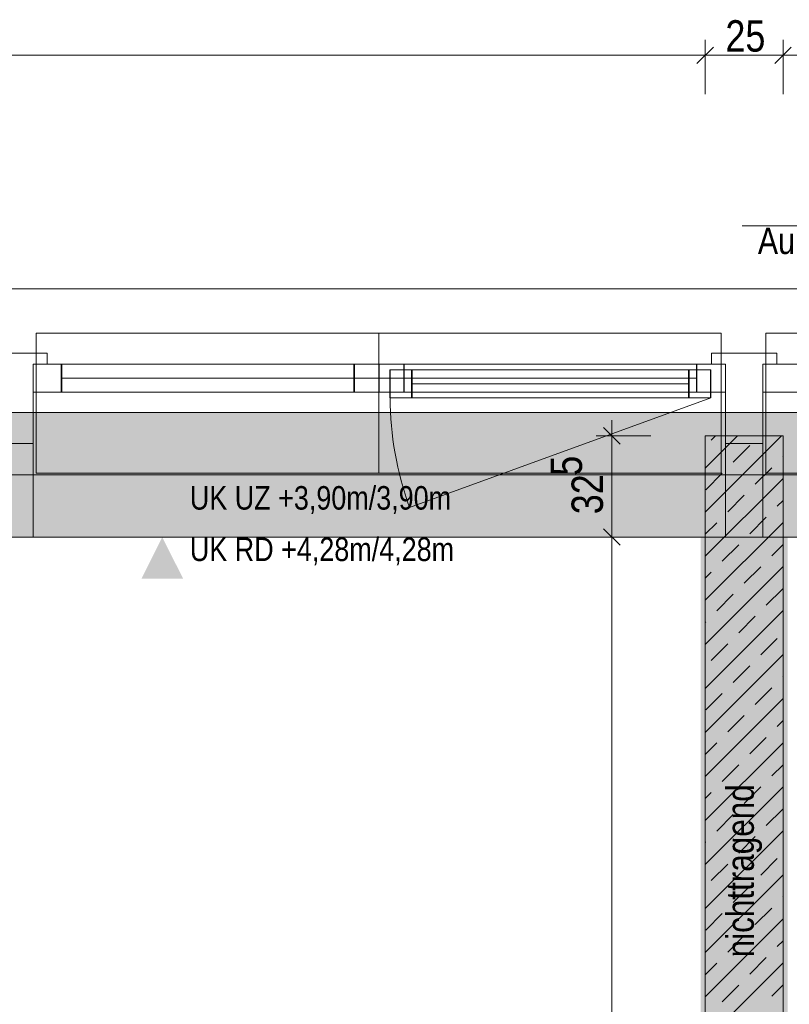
# Model space of a CAD drawing. Extents: x -720 to 300, y 62 to 1162.
# Tile 124 of 256: x -147 to -97, y 966 to 1029. Entities that reach past the tile are written whole.
import ezdxf
from ezdxf.lldxf.tags import DXFTag

# ---------------------------------------------------------------- set-up
doc = ezdxf.new("R2010")
doc.units = 0
doc.layers.get('0').update_dxf_attribs({"lineweight": 13})
for name, color, linetype, lineweight, true_color in [('00_Beschriftung UZ', 3, 'Continuous', 35, 0x00ff00), ('30 -33 Aussenwände- 7 Fassade_ Elemente', 7, 'Continuous', 9, 0x00aacc), ('30 -34 Innenwände- 1 tragend', 7, 'Continuous', 13, 0xdd0806), ('30 -35 Decken- 1 Konstruktion-Träger- Stahlbeton', 7, 'Continuous', 13, 0x33aa00), ('70 -72 Beschriftung- 2 Beschriftung Bauteile', 7, 'Continuous', 9, 0x9999ff), ('70 -76 Bemaßung- 2 Allgemein', 9, 'Continuous', 5, 0x808080), ('iwb_Schraffur_F90_feuerbestaendig', 1, 'Continuous', 13, 0xff0000), ('iwb_Schraffur_Unterzug', 7, 'Continuous', 5, 0xffffcc), ('iwb_Sichtbeton', 2, 'Continuous', 50, 0xffff00), ('iwb_Sichtbeton-Shading', 2, 'Continuous', 50, 0xffff00)]:
    doc.layers.add(name, color=color, linetype=linetype, lineweight=lineweight, true_color=true_color)
for name, color, linetype, lineweight in [('30 -33 Aussenwände- 8 Sonnenschutz', 7, 'Continuous', 9), ('70 -71 Achsen- 1 Gebäudeachsen', 7, 'STRICHPUNKT2-A06G93UB8I', 18), ('Keine', 7, 'Continuous', 9), ('Keine-1', 7, 'Continuous', 15)]:
    doc.layers.add(name, color=color, linetype=linetype, lineweight=lineweight)
doc.styles.get("Standard").update_dxf_attribs({"font": 'ARIALN.TTF'})
tags = doc.linetypes.add('fein_strichliert-A06G93UC8I', pattern=[4, 1, -2, 1]).pattern_tags.tags
tags[8:9] = [DXFTag(74, 4), DXFTag(75, 0), DXFTag(340, '0'), DXFTag(46, 0.0), DXFTag(50, 0.0), DXFTag(44, 0.0), DXFTag(45, 0.0)]
tags[6:7] = [DXFTag(74, 4), DXFTag(75, 0), DXFTag(340, '0'), DXFTag(46, 0.0), DXFTag(50, 0.0), DXFTag(44, 0.0), DXFTag(45, 0.0)]
tags[4:5] = [DXFTag(74, 4), DXFTag(75, 0), DXFTag(340, '0'), DXFTag(46, 0.0), DXFTag(50, 0.0), DXFTag(44, 0.0), DXFTag(45, 0.0)]
tags = doc.linetypes.add('STRICHPUNKT2-A06G93UB8I', pattern=[12.7, 6.35, -3.175, 0, -3.175]).pattern_tags.tags
tags[10:11] = [DXFTag(74, 4), DXFTag(75, 0), DXFTag(340, '0'), DXFTag(46, 0.0), DXFTag(50, 0.0), DXFTag(44, 0.0), DXFTag(45, 0.0)]
tags[8:9] = [DXFTag(74, 4), DXFTag(75, 0), DXFTag(340, '0'), DXFTag(46, 0.0), DXFTag(50, 0.0), DXFTag(44, 0.0), DXFTag(45, 0.0)]
tags[6:7] = [DXFTag(74, 4), DXFTag(75, 0), DXFTag(340, '0'), DXFTag(46, 0.0), DXFTag(50, 0.0), DXFTag(44, 0.0), DXFTag(45, 0.0)]
tags[4:5] = [DXFTag(74, 4), DXFTag(75, 0), DXFTag(340, '0'), DXFTag(46, 0.0), DXFTag(50, 0.0), DXFTag(44, 0.0), DXFTag(45, 0.0)]

# ---------------------------------------------------------------- blocks, each defined once
blk = doc.blocks.new('Shading-A06G93SP8I', base_point=(-566.802, 777.112))
at = {"layer": 'iwb_Sichtbeton-Shading', "color": 51, "true_color": 0xffff7f}
for points in [[(-103.085, 995.912), (-102.485, 995.912), (-103.085, 907.612), (-102.485, 907.612)], [(-97.485, 902.312), (-98.085, 902.912), (-97.485, 995.912), (-98.085, 995.912)]]:
    blk.add_solid(points, dxfattribs=at)
blk = doc.blocks.new('Referenz-A06G93UD8I')
at = {"layer": '00_Beschriftung UZ', "color": 0, "linetype": 'Continuous', "lineweight": -2, "ltscale": 0.13}
for points in [[(-138.996, 998.583), (-137.664, 995.912), (-136.325, 998.581)], [(-138.996, 993.242), (-137.664, 995.912), (-136.325, 993.243)]]:
    blk.add_solid(points, dxfattribs=at)
at = {"layer": '30 -33 Aussenwände- 7 Fassade_ Elemente', "color": 0, "linetype": 'Continuous', "lineweight": -2, "ltscale": 0.13}
for p, q in [((-151.453, 1011.852), (-2.253, 1011.852)), ((-148.353, 1007.712), (-145.053, 1007.712)), ((-145.053, 1007.712), (-145.053, 1007.012)), ((-102.386, 1007.712), (-98.186, 1007.712)), ((-102.386, 1007.012), (-102.386, 1007.712)), ((-98.186, 1007.712), (-98.186, 1007.012)), ((-145.053, 1007.012), (-145.953, 1007.012)), ((-123.72, 1007.012), (-145.953, 1007.012)), ((-144.12, 1007.012), (-145.953, 1007.012)), ((-145.953, 1007.012), (-145.953, 1001.912)), ((-145.953, 1007.012), (-145.953, 1005.212)), ((-145.953, 1007.012), (-145.953, 1005.212)), ((-144.12, 1005.212), (-144.12, 1007.012)), ((-125.32, 1007.012), (-123.72, 1007.012)), ((-125.32, 1005.212), (-125.32, 1007.012)), ((-123.72, 1007.012), (-122.12, 1007.012)), ((-123.72, 1007.012), (-123.72, 1005.212)), ((-101.486, 1007.012), (-123.72, 1007.012)), ((-123.72, 1005.212), (-123.72, 1007.012)), ((-122.12, 1007.012), (-122.12, 1005.212)), ((-101.486, 1007.012), (-103.32, 1007.012)), ((-103.32, 1007.012), (-103.32, 1005.212)), ((-101.486, 1007.012), (-102.386, 1007.012)), ((-101.486, 1005.212), (-101.486, 1007.012)), ((-101.486, 1001.912), (-101.486, 1007.012)), ((-101.486, 1005.212), (-101.486, 1007.012)), ((-99.086, 1007.012), (-99.086, 1001.912)), ((-99.086, 1007.012), (-99.086, 1005.212)), ((-98.186, 1007.012), (-99.086, 1007.012)), ((-76.853, 1007.012), (-99.086, 1007.012)), ((-99.086, 1007.012), (-99.086, 1005.212)), ((-97.253, 1007.012), (-99.086, 1007.012)), ((-125.32, 1006.112), (-144.12, 1006.112)), ((-123.02, 1006.662), (-121.62, 1006.662)), ((-123.02, 1006.662), (-123.02, 1004.862)), ((-102.42, 1006.662), (-123.02, 1006.662)), ((-123.02, 1004.862), (-123.02, 1006.662)), ((-121.62, 1006.662), (-121.62, 1004.862)), ((-103.82, 1004.862), (-103.82, 1006.662)), ((-103.82, 1006.662), (-102.42, 1006.662)), ((-102.42, 1006.662), (-102.42, 1004.862)), ((-102.42, 1004.862), (-102.42, 1006.662)), ((-121.62, 1005.762), (-103.82, 1005.762)), ((-145.953, 1005.212), (-144.12, 1005.212)), ((-145.953, 1005.212), (-123.72, 1005.212)), ((-123.72, 1005.212), (-125.32, 1005.212)), ((-122.12, 1005.212), (-123.72, 1005.212)), ((-123.72, 1005.212), (-101.486, 1005.212)), ((-121.62, 1004.862), (-123.02, 1004.862)), ((-123.02, 1004.862), (-102.42, 1004.862)), ((-102.42, 1004.862), (-103.82, 1004.862)), ((-103.32, 1005.212), (-101.486, 1005.212)), ((-99.086, 1005.212), (-97.253, 1005.212)), ((-99.086, 1005.212), (-76.853, 1005.212)), ((-145.953, 1001.912), (-148.353, 1001.912)), ((-145.953, 1001.912), (-145.953, 995.912)), ((-99.086, 1001.912), (-101.486, 1001.912)), ((-101.486, 1001.912), (-99.086, 1001.912)), ((-101.486, 995.912), (-101.486, 1001.912)), ((-99.086, 1001.912), (-99.086, 995.912)), ((-145.953, 995.912), (-148.353, 995.912)), ((-5.353, 995.912), (-148.353, 995.912)), ((-99.086, 995.912), (-101.486, 995.912))]:
    blk.add_line(p, q, dxfattribs=at)
at = {"layer": '30 -33 Aussenwände- 7 Fassade_ Elemente', "color": 0, "lineweight": -2}
for p, q in [((-145.753, 1009.012), (-123.753, 1009.012)), ((-145.753, 1009.012), (-101.753, 1009.012)), ((-145.753, 1007.012), (-145.753, 1009.012)), ((-123.753, 1009.012), (-123.753, 1007.012)), ((-123.753, 1009.012), (-101.753, 1009.012)), ((-101.753, 1009.012), (-101.753, 1007.012)), ((-98.886, 1009.012), (-54.886, 1009.012)), ((-98.886, 1007.012), (-98.886, 1009.012)), ((-98.886, 1009.012), (-76.886, 1009.012)), ((-145.753, 1005.212), (-145.753, 1007.012)), ((-145.753, 1007.012), (-144.153, 1007.012)), ((-144.153, 1007.012), (-103.353, 1007.012)), ((-144.153, 1007.012), (-125.353, 1007.012)), ((-144.153, 1005.212), (-144.153, 1007.012)), ((-123.753, 1007.012), (-125.353, 1007.012)), ((-125.353, 1007.012), (-125.353, 1005.212)), ((-123.753, 1005.212), (-123.753, 1007.012)), ((-123.753, 1007.012), (-122.153, 1007.012)), ((-122.153, 1007.012), (-103.353, 1007.012)), ((-122.153, 1007.012), (-122.153, 1005.212)), ((-101.753, 1007.012), (-103.353, 1007.012)), ((-103.353, 1007.012), (-103.353, 1005.212)), ((-101.753, 1005.212), (-101.753, 1007.012)), ((-98.886, 1005.212), (-98.886, 1007.012)), ((-98.886, 1007.012), (-97.286, 1007.012)), ((-103.353, 1006.112), (-144.153, 1006.112)), ((-125.353, 1006.112), (-144.153, 1006.112)), ((-123.053, 1004.862), (-123.053, 1006.662)), ((-123.053, 1006.662), (-121.653, 1006.662)), ((-121.653, 1006.662), (-103.853, 1006.662)), ((-121.653, 1004.862), (-121.653, 1006.662)), ((-103.853, 1006.662), (-103.853, 1004.862)), ((-103.853, 1006.662), (-102.453, 1006.662)), ((-102.453, 1004.862), (-102.453, 1006.662)), ((-121.653, 1005.762), (-103.853, 1005.762)), ((-144.153, 1005.212), (-145.753, 1005.212)), ((-145.753, 1005.212), (-145.753, 1000.012)), ((-125.353, 1005.212), (-144.153, 1005.212)), ((-103.353, 1005.212), (-144.153, 1005.212)), ((-125.353, 1005.212), (-123.753, 1005.212)), ((-123.753, 1000.012), (-123.753, 1005.212)), ((-122.153, 1005.212), (-123.753, 1005.212)), ((-121.653, 1004.862), (-123.053, 1004.862)), ((-103.853, 1004.862), (-121.653, 1004.862)), ((-102.453, 1004.862), (-103.853, 1004.862)), ((-103.353, 1005.212), (-101.753, 1005.212)), ((-101.753, 1000.012), (-101.753, 1005.212)), ((-98.886, 1005.212), (-98.886, 1000.012)), ((-97.286, 1005.212), (-98.886, 1005.212)), ((-145.753, 1000.012), (-123.753, 1000.012)), ((-145.753, 1000.012), (-101.753, 1000.012)), ((-123.753, 1000.012), (-101.753, 1000.012)), ((-98.886, 1000.012), (-76.886, 1000.012)), ((-98.886, 1000.012), (-54.886, 1000.012))]:
    blk.add_line(p, q, dxfattribs=at)
at = {"layer": '30 -33 Aussenwände- 7 Fassade_ Elemente', "color": 0, "linetype": 'fein_strichliert-A06G93UC8I', "lineweight": -2, "ltscale": 0.13}
blk.add_line((-102.42, 1004.862), (-121.777, 997.817), dxfattribs=at)
blk.add_ellipse((-102.42, 1004.862), major_axis=(-20.6, 0), ratio=1, start_param=0, end_param=0.349066, dxfattribs=at)
at = {"layer": '30 -33 Aussenwände- 8 Sonnenschutz', "color": 0, "linetype": 'Continuous', "lineweight": -2, "ltscale": 0.13}
blk.add_line((-53.42, 1015.892), (-100.42, 1015.892), dxfattribs=at)
at = {"layer": '30 -34 Innenwände- 1 tragend', "color": 0, "lineweight": -2}
for p, q in [((-102.786, 1002.412), (-102.786, 907.612)), ((-102.786, 1000.334), (-100.708, 1002.412)), ((-102.786, 997.505), (-97.88, 1002.412)), ((-102.786, 1000.334), (-100.708, 1002.412)), ((-102.786, 997.505), (-97.88, 1002.412)), ((-102.399, 1002.135), (-102.122, 1002.412)), ((-102.399, 1002.135), (-102.122, 1002.412)), ((-97.786, 1002.412), (-97.786, 902.612)), ((-100.985, 1000.721), (-99.924, 1001.782)), ((-100.985, 1000.721), (-99.924, 1001.782)), ((-97.803, 1001.075), (-97.786, 1001.091)), ((-97.803, 1001.075), (-97.786, 1001.091)), ((-102.752, 998.953), (-101.692, 1000.014)), ((-102.752, 998.953), (-101.692, 1000.014)), ((-99.57, 999.307), (-98.51, 1000.368)), ((-99.57, 999.307), (-98.51, 1000.368)), ((-102.786, 994.677), (-97.786, 999.677)), ((-102.786, 994.677), (-97.786, 999.677)), ((-101.338, 997.539), (-100.278, 998.6)), ((-101.338, 997.539), (-100.278, 998.6)), ((-98.156, 997.893), (-97.786, 998.263)), ((-98.156, 997.893), (-97.786, 998.263)), ((-102.786, 991.849), (-97.786, 996.849)), ((-102.786, 991.849), (-97.786, 996.849)), ((-102.786, 996.091), (-102.045, 996.832)), ((-102.786, 996.091), (-102.045, 996.832)), ((-99.924, 996.125), (-98.863, 997.186)), ((-99.924, 996.125), (-98.863, 997.186)), ((-101.692, 994.357), (-100.631, 995.418)), ((-101.692, 994.357), (-100.631, 995.418)), ((-98.51, 994.711), (-97.786, 995.434)), ((-98.51, 994.711), (-97.786, 995.434)), ((-102.786, 989.02), (-97.786, 994.02)), ((-102.786, 989.02), (-97.786, 994.02)), ((-102.786, 993.263), (-102.399, 993.65)), ((-102.786, 993.263), (-102.399, 993.65)), ((-100.278, 992.943), (-99.217, 994.004)), ((-100.278, 992.943), (-99.217, 994.004)), ((-102.045, 991.175), (-100.985, 992.236)), ((-102.045, 991.175), (-100.985, 992.236)), ((-98.863, 991.529), (-97.803, 992.589)), ((-98.863, 991.529), (-97.803, 992.589)), ((-102.786, 986.192), (-97.786, 991.192)), ((-102.786, 986.192), (-97.786, 991.192)), ((-102.786, 990.434), (-102.752, 990.468)), ((-102.786, 990.434), (-102.752, 990.468)), ((-100.631, 989.761), (-99.57, 990.822)), ((-100.631, 989.761), (-99.57, 990.822)), ((-102.399, 987.993), (-101.338, 989.054)), ((-102.399, 987.993), (-101.338, 989.054)), ((-99.217, 988.347), (-98.156, 989.407)), ((-99.217, 988.347), (-98.156, 989.407)), ((-102.786, 983.363), (-97.786, 988.363)), ((-102.786, 983.363), (-97.786, 988.363)), ((-100.985, 986.579), (-99.924, 987.64)), ((-100.985, 986.579), (-99.924, 987.64)), ((-97.803, 986.933), (-97.786, 986.949)), ((-97.803, 986.933), (-97.786, 986.949)), ((-102.752, 984.811), (-101.692, 985.872)), ((-102.752, 984.811), (-101.692, 985.872)), ((-99.57, 985.165), (-98.51, 986.225)), ((-99.57, 985.165), (-98.51, 986.225)), ((-102.786, 980.535), (-97.786, 985.535)), ((-102.786, 980.535), (-97.786, 985.535)), ((-101.338, 983.397), (-100.278, 984.458)), ((-101.338, 983.397), (-100.278, 984.458)), ((-98.156, 983.751), (-97.786, 984.121)), ((-98.156, 983.751), (-97.786, 984.121)), ((-102.786, 977.706), (-97.786, 982.706)), ((-102.786, 977.706), (-97.786, 982.706)), ((-102.786, 981.949), (-102.045, 982.69)), ((-102.786, 981.949), (-102.045, 982.69)), ((-99.924, 981.983), (-98.863, 983.044)), ((-99.924, 981.983), (-98.863, 983.044)), ((-101.692, 980.215), (-100.631, 981.276)), ((-101.692, 980.215), (-100.631, 981.276)), ((-98.51, 980.569), (-97.786, 981.292)), ((-98.51, 980.569), (-97.786, 981.292)), ((-102.786, 974.878), (-97.786, 979.878)), ((-102.786, 974.878), (-97.786, 979.878)), ((-102.786, 979.121), (-102.399, 979.508)), ((-102.786, 979.121), (-102.399, 979.508)), ((-100.278, 978.801), (-99.217, 979.862)), ((-100.278, 978.801), (-99.217, 979.862)), ((-98.863, 977.387), (-97.803, 978.447)), ((-98.863, 977.387), (-97.803, 978.447)), ((-102.045, 977.033), (-100.985, 978.094)), ((-102.045, 977.033), (-100.985, 978.094)), ((-102.786, 972.05), (-97.786, 977.05)), ((-102.786, 972.05), (-97.786, 977.05)), ((-100.631, 975.619), (-99.57, 976.68)), ((-100.631, 975.619), (-99.57, 976.68)), ((-102.786, 976.292), (-102.752, 976.326)), ((-102.786, 976.292), (-102.752, 976.326)), ((-99.217, 974.205), (-98.156, 975.265)), ((-99.217, 974.205), (-98.156, 975.265)), ((-102.399, 973.851), (-101.338, 974.912)), ((-102.399, 973.851), (-101.338, 974.912)), ((-102.786, 969.221), (-97.786, 974.221)), ((-102.786, 969.221), (-97.786, 974.221)), ((-100.985, 972.437), (-99.924, 973.498)), ((-100.985, 972.437), (-99.924, 973.498)), ((-97.803, 972.79), (-97.786, 972.807)), ((-97.803, 972.79), (-97.786, 972.807)), ((-99.57, 971.023), (-98.51, 972.083)), ((-99.57, 971.023), (-98.51, 972.083)), ((-102.786, 966.393), (-97.786, 971.393)), ((-102.786, 966.393), (-97.786, 971.393)), ((-102.752, 970.669), (-101.692, 971.73)), ((-102.752, 970.669), (-101.692, 971.73)), ((-101.338, 969.255), (-100.278, 970.316)), ((-101.338, 969.255), (-100.278, 970.316)), ((-98.156, 969.608), (-97.786, 969.978)), ((-98.156, 969.608), (-97.786, 969.978)), ((-99.924, 967.841), (-98.863, 968.901)), ((-99.924, 967.841), (-98.863, 968.901)), ((-102.786, 963.564), (-97.786, 968.564)), ((-102.786, 963.564), (-97.786, 968.564)), ((-102.786, 967.807), (-102.045, 968.548)), ((-102.786, 967.807), (-102.045, 968.548)), ((-101.692, 966.073), (-100.631, 967.134)), ((-101.692, 966.073), (-100.631, 967.134)), ((-98.51, 966.426), (-97.786, 967.15)), ((-98.51, 966.426), (-97.786, 967.15))]:
    blk.add_line(p, q, dxfattribs=at)
at = {"layer": '30 -34 Innenwände- 1 tragend', "color": 0, "linetype": 'Continuous', "lineweight": -2, "ltscale": 0.13}
for p, q in [((-102.786, 1002.412), (-97.786, 1002.412)), ((-102.786, 1002.412), (-102.786, 907.612)), ((-97.786, 1002.412), (-97.786, 902.612))]:
    blk.add_line(p, q, dxfattribs=at)
at = {"layer": '30 -35 Decken- 1 Konstruktion-Träger- Stahlbeton', "color": 0, "linetype": 'fein_strichliert-A06G93UC8I', "lineweight": -2, "ltscale": 0.13}
for p, q in [((76.456, 1003.912), (-682.362, 1003.912)), ((76.456, 995.912), (-682.362, 995.912))]:
    blk.add_line(p, q, dxfattribs=at)
at = {"layer": '70 -71 Achsen- 1 Gebäudeachsen', "color": 0, "linetype": 'STRICHPUNKT2-A06G93UB8I', "lineweight": -2, "ltscale": 0.13}
blk.add_line((-682.362, 999.912), (76.456, 999.912), dxfattribs=at)
at = {"layer": '70 -76 Bemaßung- 2 Allgemein', "color": 0, "linetype": 'Continuous', "lineweight": -2, "ltscale": 0.13}
for p, q in [((-102.786, 1024.352), (-102.786, 1027.852)), ((-102.786, 1024.352), (-102.786, 1027.852)), ((-97.786, 1024.352), (-97.786, 1027.852)), ((-97.786, 1024.352), (-97.786, 1027.852)), ((-102.256, 1027.383), (-103.317, 1026.322)), ((-103.317, 1026.322), (-102.256, 1027.383)), ((-98.317, 1026.322), (-97.256, 1027.383)), ((-97.256, 1027.383), (-98.317, 1026.322)), ((-103.847, 1026.852), (-301.293, 1026.852)), ((-101.786, 1026.852), (-103.847, 1026.852)), ((-103.786, 1026.852), (-101.726, 1026.852)), ((-98.847, 1026.852), (-101.726, 1026.852)), ((-96.786, 1026.852), (-98.847, 1026.852)), ((-98.786, 1026.852), (-96.726, 1026.852)), ((-109.317, 1002.943), (-108.256, 1001.882)), ((-108.786, 1003.412), (-108.786, 1001.352)), ((-106.286, 1002.412), (-109.786, 1002.412)), ((-108.786, 996.973), (-108.786, 1001.352)), ((-108.786, 994.912), (-108.786, 996.973)), ((-108.786, 996.912), (-108.786, 994.852)), ((-108.256, 995.382), (-109.317, 996.443)), ((-109.317, 996.443), (-108.256, 995.382)), ((-106.286, 995.912), (-109.786, 995.912)), ((-106.286, 995.912), (-109.786, 995.912)), ((-108.786, 908.673), (-108.786, 994.852))]:
    blk.add_line(p, q, dxfattribs=at)
at = {"layer": 'Keine-1', "color": 0, "linetype": 'fein_strichliert-A06G93UC8I', "lineweight": -2, "ltscale": 0.13}
blk.add_line((-682.362, 1011.85), (76.456, 1011.851), dxfattribs=at)
at = {"layer": '00_Beschriftung UZ', "color": 0, "linetype": 'ByBlock', "lineweight": -2, "ltscale": 0.13, "char_height": 1.51033, "attachment_point": 1}
for s, insert in [('{\\fArial Narrow;UK UZ +3,90m/3,90m}', (-135.89, 999.185)), ('{\\fArial Narrow;UK RD +4,28m/4,28m}', (-135.889, 995.882))]:
    blk.add_mtext(s, dxfattribs=dict(at, insert=insert))
at = {"layer": '70 -72 Beschriftung- 2 Beschriftung Bauteile', "color": 0, "linetype": 'Continuous', "lineweight": -2, "ltscale": 0.13, "insert": (-99.405, 1015.792), "char_height": 1.7, "attachment_point": 1}
blk.add_mtext('{\\fArial Narrow;Außenkante Aufkantung}', dxfattribs=at)
at = {"layer": '70 -76 Bemaßung- 2 Allgemein', "color": 0, "linetype": 'Continuous', "lineweight": -2, "ltscale": 0.13, "insert": (-101.489, 1029.103), "char_height": 2.01377, "attachment_point": 1}
blk.add_mtext('{\\fArial Narrow;25}', dxfattribs=at)
at = {"layer": '70 -76 Bemaßung- 2 Allgemein', "color": 0, "linetype": 'Continuous', "lineweight": -2, "ltscale": 0.13, "char_height": 2.01377, "attachment_point": 1, "rotation": 90}
for s, insert in [('{\\fArial Narrow;5}', (-112.714, 999.852)), ('{\\fArial Narrow;32}', (-111.372, 997.379))]:
    blk.add_mtext(s, dxfattribs=dict(at, insert=insert))
at = {"layer": 'Keine', "color": 0, "linetype": 'Continuous', "lineweight": -2, "ltscale": 0.13, "insert": (-101.426, 968.923), "char_height": 1.76205, "attachment_point": 1, "rotation": 90}
blk.add_mtext('{\\fArial Narrow;nichttragend}', dxfattribs=at)
blk = doc.blocks.new('Referenz-A06G93UF8I')
at = {"layer": 'iwb_Schraffur_F90_feuerbestaendig', "linetype": 'Continuous', "ltscale": 0.13}
blk.add_hatch(color=256, dxfattribs=at).paths.add_polyline_path([(-99.085, 1003.912), (-99.085, 995.912), (-97.852, 995.912), (-97.852, 902.612), (-273.552, 902.612), (-273.552, 907.612), (-102.852, 907.612), (-102.852, 995.912), (-101.485, 995.912), (-101.485, 1003.912)])
at = {"layer": 'iwb_Schraffur_Unterzug', "linetype": 'Continuous', "ltscale": 0.13}
for points in [[(-682.362, 1003.912), (76.456, 1003.912), (76.456, 1001.038)], [(-682.362, 1003.912), (76.456, 1001.038), (-682.362, 1000.171)], [(-682.362, 1000.171), (76.456, 1001.038), (76.456, 998.786)], [(-682.362, 1000.171), (76.456, 998.786), (-682.362, 999.653)], [(-682.362, 999.653), (76.456, 998.786), (76.456, 995.912)], [(-682.362, 999.653), (76.456, 995.912), (-682.362, 995.912)]]:
    blk.add_solid(points, dxfattribs=at)
at = {"layer": 'iwb_Sichtbeton', "linetype": 'Continuous', "ltscale": 0.5}
for points in [[(-103.085, 995.912), (-102.485, 995.912), (-103.085, 907.612), (-102.485, 907.612)], [(-97.485, 902.312), (-98.085, 902.912), (-97.485, 995.912), (-98.085, 995.912)]]:
    blk.add_solid(points, dxfattribs=at)

msp = doc.modelspace()

# ---------------------------------------------------------------- block references
at = {"color": 8, "lineweight": 13, "ltscale": 0.13, "true_color": 0x808080}
msp.add_blockref('Referenz-A06G93UD8I', (0, 0), dxfattribs=at)
at = {"color": 8, "lineweight": 25, "ltscale": 0.25, "true_color": 0x808080}
msp.add_blockref('Referenz-A06G93UF8I', (0, 0), dxfattribs=at)
msp.add_blockref('Shading-A06G93SP8I', (-566.802, 777.112))

doc.saveas('drawing.dxf')
